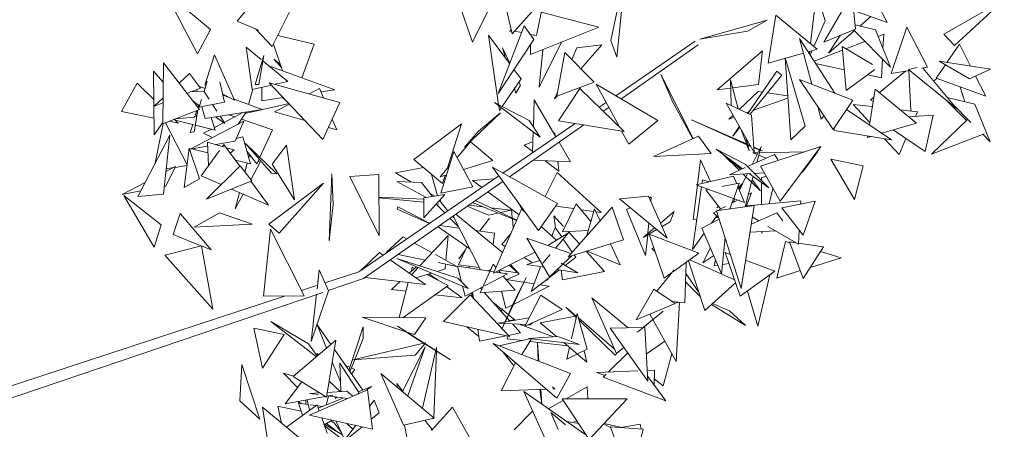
# Model space of a CAD drawing. Header units: millimetres. Extents: x -14485 to 13127, y -18923 to 3272.
# Tile 116 of 119: x 12387 to 12953, y 2342 to 2577. Entities that reach past the tile are written whole.
import ezdxf

# ---------------------------------------------------------------- set-up
doc = ezdxf.new("R2010")
doc.units = ezdxf.units.MM
doc.layers.add('G-IMPT', color=7, linetype='Continuous', lineweight=5)

# ---------------------------------------------------------------- blocks, each defined once
blk = doc.blocks.new('ÁRVORES ORNAMENTAIS - Pequeno e Médio Porte - Ipê-roxo-2865575-CORTE_CALÇADA')
at = {"layer": 'G-IMPT', "color": 253, "true_color": 0xaaaaaa}
for p, q in [((8771.75, 2575.86), (8794.55, 2603.52)), ((8921.1, 2605.98), (8929.93, 2568.67)), ((8986.6, 2564.77), (8994.92, 2603.73)), ((8994.92, 2603.73), (8989.96, 2555.26)), ((9129.97, 2605.15), (9145.4, 2575.28)), ((8749.06, 2557.16), (8730.11, 2593.18)), ((8756.53, 2571.24), (8730.11, 2593.18)), ((9104.68, 2592.51), (9101.37, 2562.98)), ((9109.75, 2576.18), (9104.68, 2592.51)), ((9109, 2563.82), (9125.24, 2591.93)), ((9127.26, 2571.43), (9125.24, 2591.93)), ((8948.08, 2588.43), (8943.8, 2567.66)), ((9212.72, 2588.48), (9178.02, 2568.47)), ((9184.07, 2561.96), (9212.72, 2588.48)), ((8802.6, 2582.82), (8792.02, 2561.46)), ((8900.69, 2582.05), (8907.05, 2563.98)), ((8915.97, 2581.75), (8907.05, 2563.98)), ((8941.29, 2581.47), (8929.93, 2568.67)), ((8979.73, 2572.51), (8946.56, 2581.03)), ((9145.4, 2575.28), (9126.21, 2582.13)), ((8783.99, 2570.78), (8771.75, 2575.86)), ((9076.47, 2576.47), (9037.66, 2565.69)), ((9076.47, 2576.47), (9065.04, 2570.2)), ((9077.09, 2551.88), (9081.34, 2579.43)), ((9105.13, 2559.89), (9081.34, 2579.43)), ((9109.75, 2576.18), (9103.25, 2561.44)), ((9135.95, 2578.65), (9129.63, 2573.14)), ((8749.06, 2557.16), (8756.53, 2571.24)), ((8792.02, 2561.46), (8782.6, 2571.36)), ((8936.77, 2573.23), (8921.75, 2534.39)), ((8929.23, 2571.62), (8928.56, 2569.9)), ((8928.56, 2569.9), (8929.35, 2571.09)), ((8931.29, 2570.2), (8935.28, 2569.39)), ((8936.77, 2573.23), (8942.29, 2565.52)), ((8940.34, 2556.82), (8979.73, 2572.51)), ((9037.66, 2565.69), (9065.04, 2570.2)), ((9127.26, 2571.43), (9109, 2563.82)), ((9126.52, 2570.43), (9111.77, 2557.55)), ((9126.03, 2570.92), (9147.38, 2549.6)), ((9138.6, 2571.02), (9127.03, 2573.76)), ((9138.6, 2571.02), (9147.38, 2549.6)), ((9156.73, 2572.48), (9147.74, 2545.84)), ((9156.73, 2572.48), (9168.65, 2549.51)), ((8816, 2562.74), (8795.12, 2567.71)), ((8922.11, 2527.94), (8916.24, 2567.85)), ((8916.24, 2567.85), (8928.4, 2551.59)), ((8921.75, 2534.39), (8942.29, 2565.52)), ((8940.24, 2568.39), (8943.8, 2567.66)), ((8945.3, 2538.09), (8958.26, 2563.96)), ((8986.6, 2564.77), (8989.96, 2555.26)), ((8989.45, 2533.17), (9035.06, 2564.39)), ((9115.32, 2534.56), (9095.03, 2566.05)), ((9095.03, 2566.05), (9102.08, 2539.7)), ((9111.77, 2557.55), (9118.35, 2567.72)), ((9132.65, 2564.31), (9121.68, 2560.09)), ((9143.45, 2568.45), (9140.17, 2567.19)), ((9143.45, 2568.45), (9143, 2560.29)), ((9184.07, 2561.96), (9178.02, 2568.47)), ((8780.42, 2536.73), (8777.09, 2561.05)), ((8777.09, 2561.05), (8785.66, 2553.96)), ((8792.63, 2562.69), (8797.93, 2547.45)), ((8816, 2562.74), (8809.03, 2543.41)), ((8928.5, 2551.85), (8924.24, 2560.7)), ((8926.01, 2554.78), (8924.24, 2560.7)), ((8940.34, 2556.82), (8940.33, 2562.54)), ((8947.48, 2559.67), (8945.3, 2538.09)), ((8955.53, 2532.87), (8960.07, 2557.98)), ((8960.07, 2557.98), (8977.02, 2540.95)), ((8964.08, 2553.94), (8966.97, 2560.62)), ((8981.48, 2562.4), (8966.97, 2560.62)), ((8981.48, 2562.4), (8969.41, 2548.59)), ((8992.81, 2531.64), (9036.77, 2562.33)), ((9073.69, 2559.01), (9047.7, 2536.6)), ((9073.69, 2559.01), (9071.53, 2539.5)), ((9099.95, 2558.41), (9105.13, 2559.89)), ((9100.89, 2558.68), (9100.73, 2557.21)), ((9102.2, 2559.06), (9101.12, 2556.6)), ((9119.76, 2559.36), (9103.39, 2553.08)), ((9119.58, 2561.32), (9137.06, 2551.07)), ((9119.58, 2561.32), (9121.87, 2536.07)), ((9187, 2562.69), (9179.77, 2552.24)), ((9187, 2562.69), (9193.33, 2550.14)), ((8753.21, 2539.18), (8758.82, 2556.55)), ((8770.33, 2530.61), (8758.82, 2556.55)), ((8787.17, 2556.23), (8782.14, 2539.5)), ((8787.17, 2556.23), (8784.33, 2539.65)), ((8786.64, 2553.15), (8800.93, 2541.31)), ((8792.9, 2554.22), (8797.24, 2549.44)), ((8792.9, 2554.22), (8796.6, 2551.27)), ((9077.09, 2551.88), (9097.28, 2557.65)), ((9090.02, 2507.84), (9086.75, 2554.86)), ((9086.75, 2554.86), (9098.22, 2515.63)), ((9142.67, 2554.31), (9142.06, 2543.33)), ((9192.79, 2542.82), (9175.27, 2552.94)), ((9175.27, 2552.94), (9204.84, 2548.35)), ((8723.66, 2547.3), (8729.38, 2540.88)), ((8723.66, 2547.3), (8724.21, 2510.75)), ((8729.04, 2517.01), (8729.54, 2551.97)), ((8750.12, 2525.27), (8729.54, 2551.97)), ((8790.08, 2550.3), (8827.91, 2536.55)), ((8930.9, 2548.25), (8934.98, 2542.79)), ((9082, 2547.27), (9065.41, 2522.87)), ((9082, 2547.27), (9084.78, 2544.99)), ((9104.27, 2551.71), (9120.79, 2548.05)), ((9138.4, 2548.16), (9121.87, 2536.07)), ((9140.91, 2534.9), (9156, 2547.29)), ((9147.74, 2545.84), (9158.29, 2547.69)), ((9157.68, 2548.19), (9162.7, 2549.37)), ((9157.68, 2548.19), (9185.2, 2525.8)), ((9157.84, 2547.61), (9159, 2524.4)), ((9165.17, 2548.9), (9168.65, 2549.51)), ((9185.2, 2525.8), (9166.03, 2548.73)), ((9178.83, 2550.88), (9173.5, 2543.18)), ((9192.79, 2542.82), (9204.84, 2548.35)), ((8744.51, 2545.9), (8738.48, 2540.37)), ((8744.51, 2545.9), (8750.73, 2537.46)), ((8752.78, 2535.55), (8754.63, 2541.42)), ((8764.63, 2529.36), (8761.81, 2541.17)), ((8793.65, 2539.69), (8800.93, 2541.31)), ((8924.16, 2526.89), (8934.98, 2542.79)), ((8934.64, 2539.12), (8933.75, 2540.98)), ((8955.53, 2532.87), (8977.02, 2540.95)), ((9015.34, 2545.27), (9033.86, 2508.5)), ((9015.34, 2545.27), (9022.22, 2529.48)), ((9055.75, 2528.3), (9055.3, 2542.25)), ((9059.74, 2525.61), (9055.3, 2542.25)), ((9066.56, 2522.32), (9084.78, 2544.99)), ((9125.63, 2530.56), (9095, 2542.45)), ((9095, 2542.45), (9114.37, 2513.84)), ((9134.19, 2545.08), (9142.06, 2543.33)), ((9173.97, 2543.01), (9172.05, 2541.53)), ((9202.06, 2532.83), (9173.5, 2543.18)), ((9196.22, 2544.4), (9202.06, 2532.83)), ((8705.32, 2524.01), (8714.29, 2540.29)), ((8714.29, 2540.29), (8723.91, 2530.99)), ((8744.6, 2535.29), (8752.59, 2535.85)), ((8750.73, 2537.46), (8745.22, 2535.33)), ((8748.59, 2536.64), (8748.9, 2535.59)), ((8749.81, 2538.71), (8753.36, 2537.38)), ((8752.59, 2535.85), (8755.68, 2531.09)), ((8780.85, 2536.83), (8778.43, 2528.03)), ((8780.42, 2536.73), (8791.59, 2539.23)), ((8782.14, 2539.5), (8784.33, 2539.65)), ((8785.93, 2530.29), (8785.99, 2537.98)), ((8830.81, 2529.25), (8790.25, 2540.64)), ((8821.03, 2507.98), (8790.25, 2540.64)), ((8819.15, 2537.25), (8813.21, 2534.2)), ((8821.38, 2531.9), (8819.15, 2537.25)), ((8819.94, 2535.36), (8827.91, 2536.55)), ((8932.03, 2534.65), (8931.24, 2537.3)), ((8934.64, 2539.12), (8932.03, 2534.65)), ((8968.74, 2537.25), (8956.56, 2518.78)), ((8968.74, 2537.25), (8994.23, 2512.63)), ((9013.63, 2519), (8978.16, 2539.79)), ((8978.16, 2539.79), (8991.48, 2515.29)), ((9047.7, 2536.6), (9055.45, 2537.54)), ((9056.52, 2537.67), (9071.53, 2539.5)), ((9060.35, 2525.31), (9071.32, 2535.52)), ((9073.77, 2535.18), (9071.32, 2535.52)), ((9135.21, 2516.45), (9138.46, 2536.92)), ((9162.24, 2517.36), (9138.46, 2536.92)), ((9187.42, 2538.13), (9189.98, 2529.66)), ((8729.25, 2531.89), (8724.1, 2527.16)), ((8744.67, 2535.12), (8743.02, 2534.48)), ((8746.5, 2529.97), (8750.2, 2527.37)), ((8749.93, 2526.53), (8751.37, 2531.07)), ((8763.52, 2534.02), (8770.33, 2530.61)), ((8763.63, 2533.55), (8766.84, 2532.35)), ((8770.09, 2531.14), (8786.16, 2525.15)), ((8785.93, 2530.29), (8798.28, 2532.13)), ((8797.79, 2532.06), (8799.67, 2530.65)), ((8812.83, 2534.3), (8813.65, 2534.42)), ((8942.1, 2515.25), (8942.56, 2530.71)), ((8954.99, 2509.58), (8942.56, 2530.71)), ((8954.28, 2531.28), (8955.93, 2535.1)), ((8955.74, 2532.95), (8954.28, 2531.28)), ((9088.35, 2531.81), (9068.52, 2524.77)), ((9088.26, 2533.15), (9076.57, 2534.79)), ((9125.63, 2530.56), (9114.37, 2513.84)), ((9135.75, 2530.67), (9137.73, 2532.29)), ((9135.75, 2530.67), (9137.36, 2529.96)), ((9191.07, 2518.99), (9179.22, 2530.67)), ((9195.8, 2528.22), (9179.89, 2532.15)), ((8705.32, 2524.01), (8724.07, 2520.25)), ((8729.21, 2529.13), (8724.1, 2527.16)), ((8750.12, 2525.27), (8729.04, 2517.01)), ((8749.27, 2524.94), (8747.19, 2512.33)), ((8748.69, 2524.71), (8747.9, 2522.1)), ((8749.61, 2527.78), (8749.21, 2526.45)), ((8749.73, 2527.7), (8749.47, 2526.12)), ((8749.93, 2526.53), (8764.63, 2529.36)), ((8751.46, 2526.83), (8753.44, 2520.07)), ((8753.44, 2520.07), (8786.16, 2525.15)), ((8757.67, 2528.02), (8760.16, 2524.18)), ((8801.62, 2528.59), (8777.11, 2523.22)), ((8801.83, 2528.35), (8793.23, 2523.93)), ((8810.79, 2518.85), (8793.23, 2523.93)), ((8830.81, 2529.25), (8821.03, 2507.98)), ((8939.65, 2518.97), (8919.71, 2529.16)), ((8919.71, 2529.16), (8946, 2509.32)), ((8922.6, 2524.6), (8922.2, 2527.28)), ((8922.6, 2524.6), (8923.67, 2526.18)), ((8979.8, 2526.57), (8983.84, 2529.33)), ((8982.21, 2524.25), (8985.4, 2526.47)), ((9033.78, 2508.46), (9022.22, 2529.48)), ((9067.35, 2521.94), (9052.89, 2528.9)), ((9052.89, 2528.9), (9068.94, 2500.58)), ((9055.75, 2528.3), (9056.12, 2527.35)), ((9066.11, 2523.91), (9064.47, 2523.33)), ((9105.5, 2526.95), (9107.43, 2519.74)), ((9147.97, 2507.83), (9122.1, 2525.31)), ((9135.42, 2517.72), (9125.84, 2528.13)), ((9125.84, 2528.13), (9136.87, 2526.89)), ((9152.85, 2525.09), (9162.87, 2523.96)), ((9161.72, 2521.3), (9162.87, 2523.96)), ((9182.77, 2528.71), (9193.54, 2517.81)), ((9195.8, 2528.22), (9204.59, 2506.64)), ((8732.83, 2518.5), (8737.88, 2517.48)), ((8735.68, 2519.61), (8737.88, 2517.48)), ((8736.2, 2519.11), (8746.97, 2516.47)), ((8747.06, 2520.77), (8736.52, 2519.94)), ((8775.57, 2518.58), (8744.89, 2502.38)), ((8747.06, 2520.77), (8748.46, 2521.89)), ((8756.93, 2520.61), (8759.27, 2513.45)), ((8759.29, 2520.98), (8764.71, 2517.16)), ((8761.97, 2521.39), (8764.71, 2517.16)), ((8764.3, 2517.8), (8775.04, 2523.42)), ((8770.41, 2521), (8767.02, 2522.18)), ((8775.57, 2518.58), (8770.58, 2507.05)), ((8772.32, 2516.87), (8777.05, 2523.73)), ((8792.04, 2513.5), (8774.25, 2519.67)), ((8829.01, 2513.58), (8826.44, 2519.75)), ((8902.44, 2503.66), (8923.23, 2523.28)), ((8910.43, 2512.76), (8923.23, 2523.28)), ((8939.65, 2518.97), (8946, 2509.32)), ((8994.23, 2512.63), (8956.56, 2518.78)), ((9013.63, 2519), (8996.94, 2505.26)), ((9064.61, 2505.46), (9032.85, 2519.39)), ((9032.85, 2519.39), (9066.85, 2504.01)), ((9054.36, 2519.74), (9056.8, 2522.01)), ((9057.46, 2520.84), (9054.36, 2519.74)), ((9067.35, 2521.94), (9068.94, 2500.58)), ((9109.08, 2521.65), (9107.43, 2519.74)), ((9157.77, 2521.04), (9171.93, 2521.96)), ((9167.28, 2501.14), (9171.93, 2521.96)), ((9170.95, 2499.59), (9191.59, 2519.49)), ((8729.05, 2517.84), (8724.21, 2510.75)), ((8724.67, 2494.41), (8729.38, 2517.15)), ((8743.03, 2493.52), (8730.65, 2517.64)), ((8746.26, 2516.64), (8744.88, 2512.06)), ((8747.84, 2516.26), (8759.27, 2513.45)), ((8752.42, 2511.58), (8757.04, 2514)), ((8758.79, 2514.92), (8764.02, 2517.65)), ((8784.83, 2497.77), (8792.04, 2513.5)), ((8829.01, 2513.58), (8824.24, 2514.96)), ((8873.3, 2496.5), (8900.78, 2516.94)), ((8892.53, 2491.18), (8900.78, 2516.94)), ((8902.44, 2503.66), (8910.43, 2512.76)), ((8924.55, 2488.74), (8966.14, 2517.21)), ((8928.32, 2486.64), (8971, 2516.42)), ((8992.8, 2512.87), (8996.94, 2505.26)), ((9060.44, 2515.58), (9056.63, 2509.97)), ((9056.63, 2509.97), (9060.73, 2515.07)), ((9061.22, 2514.2), (9064.74, 2505.13)), ((9090.02, 2507.84), (9098.22, 2515.63)), ((9114.95, 2513.14), (9114.99, 2514.75)), ((9114.95, 2513.14), (9147.97, 2507.83)), ((9142.38, 2511.61), (9162.24, 2517.36)), ((9167.28, 2501.14), (9148.94, 2513.51)), ((8714.67, 2475.21), (8733.04, 2510.49)), ((8729.39, 2476.55), (8733.04, 2510.49)), ((8744.88, 2512.06), (8747.19, 2512.33)), ((8752.42, 2511.58), (8757.7, 2509.15)), ((8770.58, 2507.05), (8759.51, 2505.04)), ((8775.14, 2509.56), (8771.25, 2508.61)), ((8779.39, 2493.98), (8775.14, 2509.56)), ((8941.65, 2500.45), (8942.01, 2512.33)), ((8954.54, 2510.35), (8954.39, 2511.89)), ((9037.05, 2509.93), (9011.05, 2498.31)), ((9037.05, 2509.93), (9044.15, 2500.06)), ((9065.27, 2504.84), (9064.15, 2509.03)), ((9134.06, 2509.2), (9134.2, 2510.04)), ((9134.06, 2509.2), (9135.99, 2509.75)), ((9152.24, 2499.45), (9143.93, 2508.48)), ((9152.24, 2499.45), (9156.21, 2508.61)), ((9201.14, 2511.31), (9170.95, 2499.59)), ((9200.3, 2510.98), (9204.59, 2506.64)), ((8741.36, 2480.49), (8744.24, 2502.96)), ((8744.24, 2502.96), (8750.08, 2485.37)), ((8754.84, 2504.19), (8744.89, 2502.38)), ((8748.1, 2502.97), (8746.33, 2502.54)), ((8755.04, 2500.28), (8746.33, 2502.54)), ((8751.17, 2487.16), (8761.65, 2501.64)), ((8764.4, 2503.66), (8754.73, 2506.38)), ((8755.41, 2493.02), (8754.73, 2506.38)), ((8763.33, 2503.96), (8764.25, 2505.23)), ((8764.25, 2505.23), (8773.39, 2492.72)), ((8770.14, 2502.05), (8765.64, 2503.31)), ((8770.14, 2502.05), (8767.89, 2500.23)), ((8776.62, 2505.79), (8791.48, 2488.58)), ((8776.62, 2505.79), (8794.6, 2488.23)), ((8800.23, 2504.76), (8791.91, 2493.87)), ((8800.23, 2504.76), (8804.81, 2473.3)), ((8905.86, 2506.67), (8898.18, 2497.75)), ((8905.86, 2506.67), (8918.69, 2496)), ((8936.82, 2504.79), (8941.85, 2506.82)), ((8941.67, 2501.13), (8936.82, 2504.79)), ((8963.47, 2495.18), (8956.8, 2506.52)), ((9063.83, 2493.85), (9047.04, 2502.4)), ((9047.04, 2502.4), (9062.34, 2491.19)), ((9064.82, 2504.93), (9066.17, 2501.44)), ((9066.69, 2504.55), (9065.17, 2505.22)), ((9066.17, 2501.44), (9065.3, 2504.71)), ((9072.96, 2504.07), (9067.74, 2493.59)), ((9073.77, 2501.44), (9068.71, 2503.66)), ((9073.77, 2501.44), (9068.74, 2503.31)), ((9070.52, 2494.83), (9072.96, 2504.07)), ((9072.62, 2492.65), (9107.29, 2503.95)), ((9107.29, 2503.95), (9083.84, 2472.52)), ((8779.39, 2493.98), (8770.85, 2496.19)), ((8783.12, 2494.05), (8777.42, 2501.22)), ((8778.69, 2498.72), (8778.4, 2497.6)), ((8780.04, 2497.92), (8778.69, 2498.72)), ((8783.12, 2494.05), (8784.29, 2496.6)), ((8785.06, 2494.95), (8783.86, 2495.66)), ((8889.82, 2482.71), (8873.3, 2496.5)), ((8896.41, 2501.06), (8888.94, 2477.22)), ((8907.26, 2480.79), (8896.41, 2501.06)), ((8918.69, 2496), (8901.93, 2490.75)), ((8941.84, 2496.08), (8963.47, 2495.18)), ((8956.61, 2489.87), (8948.76, 2495.79)), ((9011.05, 2498.31), (9044.15, 2500.06)), ((9036.36, 2482.18), (9038.11, 2496.3)), ((9038.11, 2496.3), (9043.93, 2483.92)), ((9061.4, 2490.77), (9051.29, 2499.12)), ((9060.38, 2490.32), (9051.29, 2499.12)), ((9080.69, 2499.36), (9065.21, 2492.46)), ((9068.14, 2500.26), (9071.09, 2500.32)), ((9070.59, 2499.31), (9068.14, 2500.26)), ((9075.93, 2497.24), (9071.6, 2498.92)), ((9071.98, 2500.34), (9097.92, 2500.9)), ((9080.69, 2499.36), (9082.65, 2496.6)), ((9096.75, 2489.19), (9105.5, 2501.06)), ((9112.98, 2496.79), (9126.63, 2473.58)), ((9112.98, 2496.79), (9131.55, 2492.81)), ((8736.4, 2492.55), (8730.79, 2489.6)), ((8736.4, 2492.55), (8730.8, 2481.29)), ((8735.09, 2491.86), (8730.96, 2491.22)), ((8742.98, 2493.08), (8736.14, 2492.02)), ((8773.46, 2492.79), (8754.11, 2473.74)), ((8773.46, 2492.79), (8780.25, 2484.18)), ((8777.57, 2494.45), (8776.22, 2489.3)), ((8785.06, 2494.95), (8779.68, 2484.91)), ((8791.91, 2493.87), (8804.81, 2473.3)), ((8878.82, 2491.89), (8862.83, 2488.78)), ((8893.76, 2492.6), (8888.56, 2486.56)), ((8955.89, 2471.32), (8918.5, 2492.11)), ((8945.06, 2455.81), (8918.5, 2492.11)), ((8956.61, 2489.87), (8956.04, 2495.49)), ((9063.81, 2491.84), (9054.7, 2487.79)), ((9063.83, 2493.85), (9077.35, 2480.18)), ((9072.62, 2492.65), (9083.84, 2472.52)), ((9126.63, 2473.58), (9131.55, 2492.81)), ((8741.36, 2480.49), (8750.08, 2485.37)), ((8751.17, 2487.16), (8762.64, 2482.13)), ((8791.48, 2488.58), (8794.6, 2488.23)), ((8826.31, 2488.29), (8824.66, 2449.91)), ((8826.96, 2470.7), (8826.31, 2488.29)), ((8836.58, 2486.8), (8853.32, 2487.89)), ((8836.58, 2486.8), (8853.34, 2452.6)), ((8841.82, 2432.1), (8922.16, 2487.1)), ((8853.32, 2487.89), (8853.34, 2452.6)), ((8871.55, 2483.64), (8862.83, 2488.78)), ((8886.97, 2475.74), (8883.55, 2487.95)), ((8892.23, 2487.7), (8888.56, 2486.56)), ((8889.82, 2482.71), (8891.33, 2487.42)), ((8907.16, 2484.53), (8919.6, 2485.35)), ((8907.16, 2484.53), (8912.56, 2480.53)), ((8948.9, 2475.21), (8955.76, 2488.97)), ((8955.76, 2488.97), (8981.1, 2466.09)), ((9035.7, 2482.02), (9057.11, 2486.97)), ((9039.31, 2484.94), (9039, 2482.79)), ((9039.31, 2484.94), (9043.04, 2483.72)), ((9054.7, 2487.79), (9067.01, 2488.4)), ((9058.94, 2482.61), (9057.11, 2486.97)), ((9064.24, 2486.58), (9060.46, 2478.99)), ((9072.54, 2478.54), (9062.59, 2488.18)), ((9065.1, 2488.3), (9064.44, 2486.97)), ((9066.2, 2488.36), (9077.35, 2480.18)), ((9067.51, 2483.45), (9068.38, 2486.75)), ((9067.86, 2484.78), (9072.54, 2478.54)), ((9069.12, 2488.5), (9074.78, 2488.78)), ((9073.13, 2486.28), (9075.95, 2486.67)), ((9073.13, 2486.28), (9073.14, 2484.44)), ((8718.9, 2483.34), (8705.66, 2476.37)), ((8730.8, 2481.29), (8729.88, 2481.11)), ((8780.25, 2484.18), (8754.11, 2473.74)), ((8768.59, 2479.52), (8789.83, 2470.21)), ((8779.76, 2483.99), (8789.83, 2470.21)), ((8790.02, 2459.32), (8821.4, 2482.98)), ((8795.98, 2454.15), (8821.4, 2482.98)), ((8844.48, 2428.13), (8924.47, 2483.95)), ((8863.57, 2483.94), (8880.36, 2474.76)), ((8863.57, 2483.94), (8877.8, 2483.41)), ((8884.07, 2475.31), (8877.8, 2483.41)), ((8907.26, 2480.79), (8888.94, 2477.22)), ((9038.73, 2480.91), (9033.51, 2444.75)), ((9033.88, 2462.03), (9036.32, 2481.8)), ((9063.49, 2471.79), (9035.7, 2482.02)), ((9042.77, 2479.42), (9041.09, 2479.09)), ((9049.7, 2468.11), (9041.09, 2479.09)), ((9060.26, 2482.88), (9050.44, 2480.94)), ((9057.18, 2474.17), (9060.26, 2482.88)), ((9063.49, 2471.79), (9059.61, 2481.02)), ((9059.88, 2480.38), (9062.28, 2482.65)), ((9061.66, 2481.39), (9060.11, 2479.82)), ((9063.8, 2469.4), (9067.5, 2483.42)), ((9073.14, 2483.27), (9073.22, 2470.67)), ((9077.52, 2471.06), (9079.71, 2479.94)), ((8716.36, 2478.47), (8705.66, 2476.37)), ((8728.09, 2458.96), (8706.65, 2475.94)), ((8724.03, 2446.15), (8706.65, 2475.94)), ((8714.67, 2475.21), (8729.39, 2476.55)), ((8773.13, 2477.53), (8770.66, 2468.11)), ((8775.22, 2476.61), (8770.66, 2468.11)), ((8879.03, 2473.69), (8853.33, 2474.93)), ((8879.05, 2472.07), (8853.33, 2474.53)), ((8891.21, 2476.37), (8879.01, 2474.56)), ((8879.18, 2463.08), (8879.01, 2474.56)), ((8879.18, 2463.08), (8891.21, 2476.37)), ((8885.38, 2475.5), (8882.71, 2477.08)), ((8888.13, 2472.96), (8892.99, 2467.13)), ((8888.15, 2472.98), (8888.89, 2473.22)), ((8908.72, 2472.97), (8932.5, 2461.76)), ((8915.95, 2478.01), (8933.82, 2464.77)), ((8991.57, 2473.97), (9008.14, 2475.55)), ((8991.57, 2473.97), (9018.94, 2451.28)), ((9008.14, 2475.55), (9018.94, 2451.28)), ((9008.65, 2474.39), (9009.85, 2475)), ((9009.59, 2472.29), (9009.85, 2475)), ((9055.05, 2468.14), (9057.16, 2474.12)), ((9059.1, 2473.06), (9056.26, 2471.56)), ((9057.9, 2473.85), (9056.94, 2471.92)), ((9064.45, 2469.49), (9067.35, 2477.4)), ((9067.35, 2477.4), (9065.68, 2476.52)), ((8826.96, 2470.7), (8824.66, 2449.91)), ((8863.74, 2467.97), (8864.2, 2469.28)), ((8863.74, 2467.97), (8882.37, 2459.86)), ((8882.38, 2459.87), (8864.2, 2469.28)), ((8886.18, 2470.81), (8891.11, 2465.85)), ((8887.54, 2470.83), (8887.29, 2471.15)), ((8887.29, 2470.97), (8887.54, 2470.83)), ((8916.18, 2464.6), (8904.07, 2469.72)), ((8912.96, 2469.36), (8904.96, 2470.34)), ((8907, 2471.75), (8932.42, 2461.57)), ((8929.14, 2467.38), (8917.57, 2468.8)), ((8935.26, 2468.04), (8919.1, 2431.21)), ((8929.14, 2467.38), (8923.25, 2466.12)), ((8929.94, 2462.97), (8929.48, 2467.99)), ((8933.73, 2471.29), (8935.51, 2467.82)), ((8937.7, 2465.87), (8935.26, 2468.04)), ((8955.89, 2471.32), (8945.06, 2455.81)), ((8954.79, 2469.73), (8965.23, 2468.29)), ((8958.77, 2454.99), (8966.6, 2471.11)), ((8987.29, 2469.19), (8962.01, 2440.63)), ((8966.6, 2471.11), (8975.17, 2461)), ((8969.49, 2467.7), (8976.83, 2466.68)), ((8972.78, 2452.8), (8977.28, 2468.22)), ((8980.37, 2461.38), (8977.28, 2468.22)), ((8987.29, 2469.19), (8993.89, 2450.4)), ((8995.49, 2467.73), (8997.73, 2468.86)), ((8995.49, 2467.73), (9006.6, 2441.33)), ((9047.39, 2467.03), (9068.98, 2470.15)), ((9047.51, 2468.76), (9048.48, 2469.67)), ((9052.47, 2469.57), (9047.75, 2467.08)), ((9061.48, 2422.4), (9068.98, 2470.15)), ((9095.75, 2472.7), (9064.6, 2469.9)), ((9103.94, 2472.54), (9084.77, 2468.8)), ((9097.06, 2453.12), (9084.77, 2468.8)), ((9095.75, 2472.7), (9095.66, 2470.92)), ((9097.06, 2453.12), (9103.94, 2472.54)), ((8734.98, 2453.53), (8739.05, 2465.43)), ((8756.88, 2444.6), (8739.05, 2465.43)), ((8761.71, 2465.95), (8747.1, 2457.6)), ((8780.5, 2459.44), (8761.71, 2465.95)), ((8894.14, 2462.79), (8898.77, 2458.13)), ((8895.7, 2463.88), (8896.46, 2462.96)), ((8911.59, 2433.17), (8895.92, 2464.03)), ((8924.31, 2443.1), (8897.56, 2465.17)), ((8916.85, 2462.9), (8911.27, 2455.48)), ((8916.85, 2462.9), (8911.28, 2455.48)), ((8921.39, 2465.72), (8916.18, 2464.6)), ((8930.47, 2457.12), (8929.97, 2462.55)), ((8959.42, 2458.13), (8953.9, 2464.25)), ((8954.84, 2457.25), (8953.9, 2464.25)), ((8978.05, 2466.51), (8981.1, 2466.09)), ((9015.04, 2460.03), (9023.03, 2466.74)), ((9020.6, 2460.74), (9023.03, 2466.74)), ((9033.88, 2462.03), (9036.03, 2462.2)), ((9038.96, 2457.18), (9048.91, 2462.23)), ((9044.44, 2459.96), (9047.41, 2464.09)), ((9047.43, 2466.92), (9045.51, 2465.91)), ((9048.72, 2462.85), (9045.51, 2465.91)), ((9046.65, 2463.03), (9048.38, 2463.16)), ((9047.39, 2467.03), (9061.48, 2422.4)), ((9082.05, 2465.89), (9067.28, 2459.3)), ((9067.91, 2463.37), (9071.59, 2461.22)), ((9082.05, 2465.89), (9085.37, 2461.22)), ((8728.09, 2458.96), (8724.03, 2446.15)), ((8780.5, 2459.44), (8747.1, 2457.6)), ((8786.99, 2418.14), (8790.92, 2456.45)), ((8790.02, 2459.32), (8795.98, 2454.15)), ((8810.28, 2418.28), (8790.92, 2456.45)), ((8905.5, 2445.17), (8887.29, 2457.94)), ((8899.42, 2457.13), (8888.27, 2458.69)), ((8955.42, 2450.18), (8946.59, 2458)), ((8954.64, 2457.54), (8952.76, 2452.54)), ((8958.46, 2452.03), (8954.64, 2457.54)), ((9005.16, 2451.73), (9011.73, 2457.25)), ((9005.16, 2451.73), (9012.93, 2456.26)), ((9007.87, 2454.44), (9008.4, 2460.01)), ((9016.14, 2458.13), (9020.6, 2460.74)), ((9038.96, 2457.18), (9050.25, 2430.92)), ((9076.87, 2458.13), (9094.45, 2447.86)), ((8734.98, 2453.53), (8751.03, 2446.99)), ((8867.16, 2452.1), (8857.58, 2443.34)), ((8867.16, 2452.1), (8869.31, 2450.92)), ((8893.15, 2452.92), (8876.75, 2435.46)), ((8893.15, 2452.92), (8891.82, 2438.57)), ((8919.77, 2454.29), (8908.91, 2455.81)), ((8918.95, 2447.52), (8919.77, 2454.29)), ((8923.84, 2447.72), (8929.21, 2454.25)), ((8951.25, 2429.24), (8938.24, 2451.37)), ((8963.63, 2442.46), (8938.24, 2451.37)), ((8962.22, 2454.32), (8950.38, 2447.11)), ((8962.22, 2454.32), (8954.78, 2445.57)), ((8958.77, 2454.99), (8973.66, 2455.84)), ((8964.45, 2443.39), (8959.27, 2450.86)), ((8993.89, 2450.4), (8962.01, 2440.63)), ((8968.55, 2448.03), (8962.09, 2455.18)), ((9006.6, 2441.33), (9007.75, 2453.24)), ((9008.68, 2453.56), (9037.25, 2442.73)), ((9008.68, 2453.56), (9017.26, 2428.35)), ((9033.51, 2444.75), (9040.27, 2454.15)), ((9050.25, 2430.92), (9052.2, 2451.82)), ((9066.57, 2454.81), (9081.3, 2455.54)), ((9073.3, 2455.15), (9073.31, 2454.03)), ((9073.31, 2454.03), (9073.59, 2455.16)), ((9094.87, 2455.9), (9094.45, 2447.86)), ((8751.23, 2447.04), (8730.25, 2441.68)), ((8751.23, 2447.04), (8757.87, 2410.53)), ((8751.26, 2446.9), (8756.88, 2444.6)), ((8873.69, 2448.52), (8883.81, 2442.97)), ((8899.07, 2436.03), (8903.83, 2446.34)), ((8923.84, 2447.72), (8925.83, 2446.55)), ((8991.86, 2436), (8986.38, 2448.1)), ((9011.33, 2445.76), (9010.15, 2445.47)), ((9010.15, 2445.47), (9012.09, 2443.54)), ((9043.86, 2445.78), (9039.38, 2437.27)), ((9081.92, 2428.42), (9087.04, 2449.39)), ((9089.37, 2448.72), (9087.04, 2449.39)), ((9089.17, 2449.24), (9093.09, 2448.66)), ((9089.17, 2449.24), (9097.1, 2428.13)), ((9094.48, 2448.45), (9108.8, 2446.31)), ((9108.8, 2446.31), (9097.1, 2428.13)), ((8730.25, 2441.68), (8757.87, 2410.53)), ((8842.95, 2432.87), (8853.64, 2443.19)), ((8853.64, 2443.19), (8855.8, 2441.67)), ((8904.66, 2422.36), (8863.64, 2439.66)), ((8898.67, 2428.44), (8863.64, 2439.66)), ((8864.31, 2441.97), (8879.9, 2438.81)), ((8885.74, 2441.91), (8898.16, 2435.1)), ((8902.93, 2444.39), (8899.17, 2439.4)), ((8902.91, 2444.34), (8899.17, 2439.4)), ((8942.96, 2443.34), (8919.1, 2431.21)), ((8936.71, 2440.17), (8941.65, 2437.27)), ((8951.75, 2442.01), (8947.49, 2437)), ((8959.05, 2436.42), (8964.45, 2441.38)), ((8966.52, 2440.41), (8960.34, 2435.67)), ((8966.52, 2440.41), (8965.6, 2441.73)), ((8982.87, 2432.18), (8972.37, 2443.8)), ((8972.93, 2443.98), (8991.86, 2436)), ((9037.25, 2442.73), (9022.66, 2432.23)), ((9039.38, 2437.27), (9045.78, 2441.33)), ((9052.38, 2443.13), (9055.29, 2442.04)), ((9052.38, 2443.13), (9060.94, 2417.98)), ((9101.83, 2434.72), (9118.97, 2440.15)), ((9118.97, 2440.15), (9107.05, 2443.6)), ((8859.82, 2438.84), (8879.99, 2424.68)), ((8870.7, 2431.21), (8874.8, 2434.95)), ((8872.43, 2434.69), (8871.77, 2432.19)), ((8875.86, 2434.51), (8871.94, 2430.33)), ((8872.43, 2434.69), (8873.77, 2434.01)), ((8887.29, 2437.31), (8898.16, 2435.1)), ((8891.38, 2433.72), (8887.29, 2432.47)), ((8891.63, 2436.43), (8891.38, 2433.72)), ((8900.7, 2426.37), (8898.43, 2435.18)), ((8898.43, 2435.18), (8917.08, 2432.33)), ((8899.07, 2436.03), (8910.95, 2434.43)), ((8905.14, 2435.21), (8905.24, 2434.14)), ((8911.55, 2420.04), (8918.93, 2436.45)), ((8917.53, 2433.34), (8915.74, 2432.53)), ((8918.93, 2436.45), (8920.56, 2434.54)), ((8928.19, 2435.83), (8933.06, 2431.45)), ((8933.99, 2430.75), (8928.95, 2436.22)), ((8945.77, 2438.57), (8938.25, 2436.19)), ((8948.09, 2434.61), (8938.25, 2436.19)), ((8946.14, 2434.93), (8940.81, 2420.73)), ((8951.25, 2429.24), (8958.8, 2436.19)), ((8967.68, 2431.46), (8955.75, 2433.38)), ((8958.01, 2437.01), (8967.68, 2431.46)), ((9029.17, 2414.18), (9029.9, 2437.45)), ((9040.58, 2409.8), (9031.2, 2438.38)), ((9032.03, 2438.97), (9057.72, 2427.42)), ((9046.8, 2438.96), (9045.98, 2435.49)), ((9048.14, 2435.84), (9045.98, 2435.49)), ((9054.51, 2436.86), (9050.75, 2436.26)), ((9064.05, 2438.75), (9080.93, 2432.41)), ((8819, 2433.26), (8817.76, 2422.15)), ((8819, 2433.26), (8824.24, 2421.19)), ((8822.29, 2425.69), (8841.82, 2432.1)), ((8824.2, 2421.27), (8844.48, 2428.13)), ((8845.44, 2428.81), (8879.99, 2424.68)), ((8883.45, 2431.3), (8874.46, 2428.56)), ((8880.74, 2430.48), (8893.11, 2424.21)), ((8882.04, 2430.87), (8886.88, 2427.37)), ((8904.66, 2422.36), (8898.67, 2428.44)), ((8914.05, 2423.9), (8927.12, 2430.8)), ((8917.67, 2432.24), (8919.43, 2431.97)), ((8920.33, 2431.83), (8927.12, 2430.8)), ((8922.09, 2432.73), (8923.23, 2431.39)), ((8922.4, 2432.89), (8933.06, 2431.45)), ((8937.94, 2428.76), (8924.1, 2399.53)), ((8924.78, 2429.56), (8931.63, 2421.51)), ((8933.99, 2430.75), (8926.8, 2427.53)), ((8937.94, 2428.76), (8930.4, 2413.77)), ((8957.07, 2433.17), (8940.81, 2420.73)), ((8958.88, 2427.34), (8958.12, 2433)), ((8982.87, 2432.18), (8958.88, 2427.34)), ((9013.01, 2420.84), (9022.98, 2433.25)), ((9021.48, 2431.39), (9017.26, 2428.35)), ((9029.7, 2431.09), (9037.04, 2420.58)), ((9080.93, 2432.41), (9060.94, 2417.98)), ((9071, 2400.73), (9078, 2430.29)), ((9081.92, 2428.42), (9095.39, 2432.69)), ((8808.78, 2421.26), (8817.51, 2424.12)), ((8860.43, 2421.84), (8865.45, 2426.42)), ((8870.12, 2425.86), (8864.88, 2405.79)), ((8893.11, 2424.21), (8867.18, 2405.76)), ((8892.17, 2423.54), (8901.17, 2417.02)), ((8902.87, 2417.99), (8901.39, 2423.74)), ((8902.87, 2417.99), (8913.04, 2423.36)), ((8912.35, 2421.82), (8911.63, 2422.62)), ((8926.47, 2427.58), (8942.45, 2425.09)), ((8930.62, 2413.3), (8951.21, 2423.73)), ((8945.82, 2424.57), (8951.21, 2423.73)), ((8950.6, 2427.65), (8948.1, 2426.31)), ((8950.6, 2427.65), (8949.25, 2427.19)), ((9001.21, 2404.37), (9011.22, 2422.04)), ((9023.56, 2413.78), (9011.22, 2422.04)), ((9029.55, 2426.22), (9037.92, 2417.93)), ((9040.58, 2409.8), (9058.3, 2425.74)), ((8627.66, 2361.81), (8799.52, 2418.22)), ((8630.71, 2355.79), (8821.04, 2420.2)), ((8810.28, 2418.28), (8786.99, 2418.14)), ((8824.24, 2421.19), (8814.41, 2391.96)), ((8817.44, 2419.24), (8814.41, 2391.96)), ((8860.43, 2421.84), (8868.81, 2420.85)), ((8885.6, 2418.86), (8901.17, 2417.02)), ((8890.36, 2403.56), (8905.79, 2418.89)), ((8905.79, 2418.89), (8928.36, 2394.86)), ((8906.59, 2419.96), (8906.8, 2417.82)), ((8907.57, 2416.99), (8907.11, 2420.23)), ((8911.55, 2420.04), (8931.63, 2421.51)), ((8928.6, 2403.73), (8913.79, 2420.21)), ((8926.31, 2411.12), (8923.76, 2420.93)), ((8937.15, 2400.9), (8946.35, 2418.62)), ((8958.53, 2410.37), (8946.35, 2418.62)), ((8989.81, 2385.15), (8975.71, 2417.08)), ((8996.49, 2399.89), (8975.71, 2417.08)), ((9071, 2400.73), (9065.08, 2420.97)), ((8923.6, 2410.74), (8918.81, 2414.62)), ((8924.52, 2410.83), (8922.41, 2410.62)), ((8923.49, 2409.43), (8924.52, 2410.83)), ((8930.4, 2413.77), (8924.1, 2399.53)), ((8926.31, 2411.12), (8930.07, 2413.03)), ((8966.8, 2405.83), (8960.69, 2411.82)), ((8966.94, 2406.43), (8960.69, 2411.82)), ((9023.56, 2413.78), (9001.21, 2404.37)), ((9021.87, 2414.91), (9025.55, 2414.54)), ((9023.14, 2414.06), (9026.09, 2414.65)), ((9026.09, 2414.65), (9024.06, 2380.6)), ((9026.08, 2414.49), (9029.17, 2414.18)), ((9044.47, 2413.29), (9063.94, 2401.24)), ((9045.05, 2413.81), (9054.78, 2409.67)), ((8880.31, 2405.6), (8843.69, 2406.04)), ((8868.8, 2397.63), (8843.69, 2406.04)), ((8880.31, 2405.6), (8873.74, 2395.97)), ((8921.66, 2402.53), (8939.61, 2405.64)), ((8927.62, 2407.48), (8924.13, 2410.31)), ((8931.36, 2404.44), (8927.79, 2407.33)), ((8958.53, 2410.37), (8937.15, 2400.9)), ((8966.19, 2406.48), (8946, 2402.83)), ((8967.31, 2408), (8963.95, 2393.63)), ((8966.19, 2406.48), (8966.59, 2404.92)), ((8972.99, 2387.54), (8967.31, 2408)), ((8988.68, 2387.69), (8968, 2405.52)), ((9016.57, 2409.51), (9002.85, 2398.07)), ((9016.57, 2409.51), (9005.11, 2400.1)), ((9009.02, 2407.66), (9024.06, 2380.6)), ((9063.94, 2401.24), (9054.78, 2409.67)), ((8781.46, 2399.59), (8798.84, 2396.08)), ((8781.46, 2399.59), (8786.35, 2376.74)), ((8812.73, 2390.64), (8791.11, 2403.44)), ((8817.33, 2383.25), (8791.11, 2403.44)), ((8825.64, 2390.34), (8817.72, 2401.68)), ((8823.23, 2388.28), (8817.72, 2401.68)), ((8844.24, 2400.51), (8836.08, 2375.41)), ((8844.32, 2393.83), (8844.24, 2400.51)), ((8894.34, 2381.57), (8864.04, 2400.84)), ((8873.66, 2394.35), (8864.04, 2400.84)), ((8890.36, 2403.56), (8928.36, 2394.86)), ((8910.74, 2394.81), (8903.83, 2400.48)), ((8921.66, 2402.53), (8937.56, 2401.69)), ((8928.3, 2404.07), (8931.36, 2404.44)), ((8934.67, 2396.98), (8930.08, 2402.09)), ((8933.82, 2401.89), (8953.68, 2394.79)), ((8938.79, 2401.63), (8940.19, 2401.55)), ((8941.5, 2402.83), (8940.19, 2401.55)), ((8946, 2402.83), (8955.42, 2394.9)), ((8988.98, 2384.1), (8968.33, 2404.33)), ((8986.15, 2399.64), (9005.13, 2400.1)), ((8986.15, 2399.64), (9007.94, 2369.23)), ((9005.29, 2400.1), (9006.2, 2400.13)), ((9006.2, 2400.13), (9007.94, 2369.23)), ((8798.84, 2396.08), (8786.35, 2376.74)), ((8844.32, 2393.83), (8839.47, 2381.77)), ((8873.74, 2395.97), (8869.42, 2397.42)), ((8894.34, 2381.57), (8873.66, 2394.35)), ((8911.12, 2392.13), (8910.13, 2399.04)), ((8926.49, 2395.29), (8911.12, 2392.13)), ((8927.05, 2393.62), (8927.49, 2395.06)), ((8934.67, 2396.98), (8927.72, 2395.55)), ((8956.18, 2394.96), (8939.18, 2393.82)), ((8968.6, 2390.23), (8939.18, 2393.82)), ((8968.6, 2390.23), (8956.18, 2394.96)), ((9002.85, 2398.07), (9001.67, 2397.28)), ((8804.02, 2371.9), (8828.58, 2392.84)), ((8812.73, 2390.64), (8817.86, 2383.7)), ((8823.1, 2360.03), (8828.58, 2392.84)), ((8879.12, 2390.98), (8838.39, 2381.51)), ((8866.92, 2363.25), (8879.94, 2389.04)), ((8869.91, 2360.76), (8879.94, 2389.04)), ((8879.71, 2390.61), (8874.12, 2384.19)), ((8878.25, 2353.81), (8886.43, 2388.52)), ((8880.27, 2391.25), (8879.44, 2391.05)), ((8886.35, 2386.66), (8886.43, 2388.52)), ((8963.34, 2373.68), (8919.03, 2390.85)), ((8955.47, 2359.43), (8919.03, 2390.85)), ((8940.52, 2393.65), (8922.31, 2389.58)), ((8927.05, 2393.62), (8935.74, 2392.58)), ((8935.43, 2384.5), (8940.94, 2393.6)), ((8940.01, 2392.07), (8961.88, 2389.47)), ((8944.74, 2380.89), (8944.47, 2391.2)), ((8945.21, 2380.71), (8944.47, 2391.2)), ((8959.69, 2391.31), (8972.87, 2380.24)), ((8962.8, 2388.7), (8961.21, 2381.91)), ((8989.81, 2385.15), (8994.02, 2388.66)), ((9007.05, 2384.96), (9017.64, 2392.15)), ((8818.93, 2384.61), (8817.75, 2385.1)), ((8818.21, 2384), (8817.75, 2385.1)), ((8844.01, 2364.06), (8827.68, 2387.43)), ((8874.12, 2384.19), (8838.39, 2381.51)), ((8884.84, 2348.32), (8886.35, 2386.51)), ((8930.86, 2377.96), (8924.76, 2385.91)), ((8967.37, 2384.85), (8961.21, 2381.91)), ((8972.99, 2387.54), (8967.83, 2385.07)), ((8971.22, 2386.69), (8972.87, 2380.24)), ((8996.27, 2385.51), (8985.2, 2374.54)), ((8988.98, 2384.1), (8990.25, 2385.51)), ((9016.73, 2366.49), (9021.66, 2384.93)), ((8774.55, 2378.78), (8773.28, 2357.87)), ((8774.55, 2378.78), (8784.88, 2347.48)), ((8831.2, 2368.88), (8826.49, 2380.33)), ((8841.71, 2362.69), (8830.79, 2379.54)), ((8830.79, 2379.54), (8831.42, 2363.27)), ((8836.66, 2377.19), (8834.09, 2378.26)), ((8839.4, 2381.59), (8836.61, 2374.66)), ((8839.47, 2376.01), (8837.49, 2376.84)), ((8931.82, 2379.82), (8923.46, 2363.63)), ((8806.53, 2365.64), (8798.37, 2373.9)), ((8804.36, 2372.2), (8798.37, 2373.9)), ((8804.02, 2371.9), (8823.1, 2360.03)), ((8839.47, 2376.01), (8837.62, 2373.2)), ((8867.34, 2343.88), (8854.48, 2373.62)), ((8885.13, 2348.08), (8854.48, 2373.62)), ((8963.34, 2373.68), (8955.47, 2359.43)), ((9002.11, 2375.13), (8978.59, 2374.31)), ((8983.12, 2372.48), (8978.59, 2374.31)), ((8983.97, 2373.32), (8982.09, 2371.46)), ((8982.09, 2371.46), (9018.25, 2357.94)), ((9011.71, 2375.46), (9007.59, 2375.32)), ((9007.79, 2371.88), (9018.25, 2357.94)), ((9011.44, 2367.02), (9011.71, 2375.46)), ((8808.97, 2368.82), (8799.34, 2356.29)), ((8824.63, 2369.18), (8831.09, 2363.25)), ((8841.48, 2363.04), (8849.1, 2366.11)), ((8846.18, 2364.04), (8849.1, 2366.11)), ((8867.02, 2363.46), (8863.56, 2367.98)), ((8864, 2365.69), (8863.56, 2367.98)), ((8953.07, 2365.89), (8954.33, 2364.88)), ((8972.91, 2365.96), (8960.83, 2359.16)), ((8972.91, 2365.96), (8973.44, 2359.17)), ((9011.55, 2370.5), (9016.73, 2366.49)), ((8822.39, 2360.47), (8799.34, 2356.29)), ((8846.67, 2364.26), (8813.43, 2349.76)), ((8813.53, 2362.19), (8819.09, 2362.52)), ((8813.53, 2362.19), (8818.4, 2361.53)), ((8822.88, 2355.54), (8824.41, 2360.71)), ((8826.86, 2361.28), (8823.2, 2360.62)), ((8823.56, 2362.79), (8834.94, 2363.48)), ((8824.01, 2360.77), (8835.19, 2359.25)), ((8828.43, 2359.21), (8828.01, 2360.22)), ((8829.01, 2360.09), (8828.43, 2359.21)), ((8834.94, 2363.48), (8838.33, 2360.62)), ((8841.71, 2362.69), (8841.15, 2361.85)), ((8846.67, 2364.26), (8849.58, 2341.77)), ((8923.46, 2363.63), (8949.38, 2364.68)), ((8951.57, 2330.27), (8936.53, 2363.21)), ((8971.58, 2338.79), (8936.53, 2363.21)), ((8945.83, 2364.53), (8946.83, 2356.03)), ((8946.97, 2355.94), (8946.36, 2364.56)), ((8953.28, 2364.84), (8954.33, 2364.88)), ((8773.28, 2357.87), (8784.88, 2347.48)), ((8789.71, 2333.01), (8786.43, 2354.39)), ((8813.92, 2331.26), (8786.43, 2354.39)), ((8795.23, 2354.8), (8808.57, 2352.07)), ((8795.23, 2354.8), (8797.33, 2345.21)), ((8817.73, 2355.66), (8800.1, 2342.89)), ((8808.24, 2356.38), (8806.64, 2357.61)), ((8809.06, 2356.27), (8806.77, 2357.64)), ((8809.42, 2349.64), (8807.01, 2356.55)), ((8807.01, 2356.55), (8812.71, 2355.78)), ((8811.38, 2355.96), (8811.35, 2358.47)), ((8813.39, 2352.52), (8812.13, 2358.61)), ((8813.83, 2355.63), (8817.09, 2355.2)), ((8817.73, 2355.66), (8818.98, 2352.18)), ((8817.94, 2355.09), (8820.81, 2354.7)), ((8818.42, 2353.74), (8832.63, 2359.47)), ((8850.64, 2358.39), (8847.91, 2354.68)), ((8850.64, 2358.39), (8853.52, 2351.15)), ((8883.44, 2340.96), (8895.67, 2354.37)), ((8895.67, 2354.37), (8916.05, 2317.83)), ((8958.8, 2358.02), (8950.6, 2353.41)), ((8958.68, 2359.16), (8995.9, 2359.18)), ((8958.68, 2359.16), (8974.07, 2335.7)), ((8974.07, 2335.7), (8995.9, 2359.18)), ((8849.58, 2341.77), (8813.43, 2349.76)), ((8853.52, 2351.15), (8848.86, 2347.33)), ((8931.02, 2341.22), (8941.65, 2352)), ((8956.38, 2341.58), (8952.07, 2351.28)), ((8960.56, 2344.26), (8952.07, 2351.28)), ((8820.4, 2348.22), (8823.57, 2339.39)), ((8832.35, 2338.42), (8821.65, 2344.75)), ((8833.38, 2334.97), (8822.03, 2343.68)), ((8822.27, 2344.38), (8826.5, 2346.87)), ((8829.15, 2340.31), (8823.17, 2344.91)), ((8827.65, 2345.22), (8825.68, 2346.39)), ((8827.65, 2345.22), (8831.65, 2339.88)), ((8833.76, 2335.49), (8828.52, 2346.43)), ((8839.96, 2343.89), (8832.76, 2334.13)), ((8843.67, 2343.07), (8832.76, 2334.13)), ((8838.28, 2341.62), (8834.6, 2345.08)), ((8867.34, 2343.88), (8885.13, 2348.08)), ((8869.58, 2336.2), (8868.09, 2344.06)), ((8883.88, 2341.44), (8879.77, 2346.81)), ((8884.81, 2347.56), (8883.89, 2347.78)), ((8968.06, 2344.85), (8961.06, 2346.11)), ((8965.4, 2346.18), (8967.25, 2346.09)), ((8986.54, 2342.4), (8982.55, 2344.83)), ((8982.72, 2345), (8992.95, 2342.69)), ((9005.19, 2341.77), (8986.34, 2342.95)), ((8986.34, 2342.95), (8997.9, 2311.16)), ((9003.46, 2344.58), (8992.3, 2342.58)), ((9003.46, 2344.58), (9004.03, 2341.84)), ((9005.19, 2341.77), (8997.9, 2311.16))]:
    blk.add_line(p, q, dxfattribs=at)

msp = doc.modelspace()

# ---------------------------------------------------------------- block references
at = {"layer": 'G-IMPT', "color": 253, "true_color": 0xaaaaaa}
msp.add_blockref('ÁRVORES ORNAMENTAIS - Pequeno e Médio Porte - Ipê-roxo-2865575-CORTE_CALÇADA', (3740.319, 0), dxfattribs=at)

doc.saveas('drawing.dxf')
